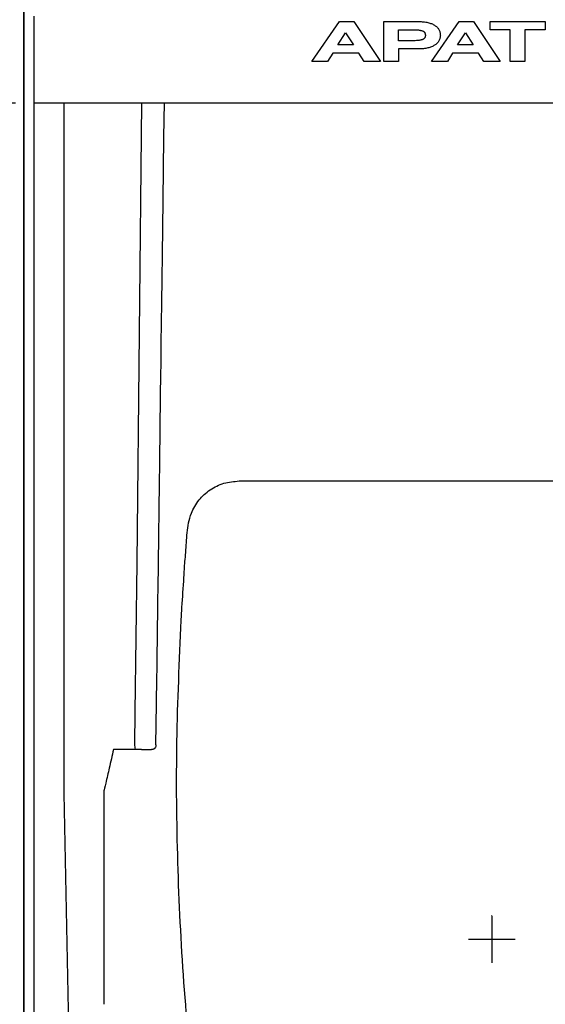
# Model space of a CAD drawing. Header units: millimetres. Extents: x -11513 to 3649, y 2330 to 12522.
# Tile 13 of 75: x -10081 to -10023, y 8147 to 8255. Entities that reach past the tile are written whole.
import ezdxf

# ---------------------------------------------------------------- set-up
doc = ezdxf.new("R2010")
doc.units = ezdxf.units.MM
doc.layers.add('Aparatura', color=7, linetype='Continuous')

# ---------------------------------------------------------------- blocks, each defined once
blk = doc.blocks.new('wspornik rozłączników')
at = {"layer": 'Aparatura', "linetype": 'Continuous'}
blk.add_lwpolyline([(0, 0), (780, 0), (780, 40), (0, 40)], close=True, dxfattribs=at)
for centre in [(239.68, 20), (264.68, 20), (289.68, 20)]:
    blk.add_ellipse(centre, major_axis=(10, 0), ratio=0.5, dxfattribs=at)
blk = doc.blocks.new('rozmieszczenie aparatury cz siłowa')
blk.add_blockref('wspornik rozłączników', (12.36, 479.47))
blk = doc.blocks.new('ARS400-6-V 400A PRO dół')
blk.add_wipeout([(0, 0), (100, 0), (100, -680), (0, -680)]).dxf.layer = 'Aparatura'
at = {"layer": 'Aparatura', "color": 5}
for p, q in [((30.83, -381.43), (33.81, -377.15)), ((30.83, -381.43), (33.81, -377.15)), ((33.81, -377.15), (35.33, -377.15)), ((33.81, -377.15), (35.33, -377.15)), ((35.33, -377.15), (38.2, -381.43)), ((35.33, -377.15), (38.2, -381.43)), ((38.54, -381.43), (38.54, -377.15)), ((38.54, -377.15), (42.28, -377.15)), ((38.54, -381.43), (38.54, -377.15)), ((38.54, -377.15), (42.28, -377.15)), ((42.28, -377.15), (42.41, -377.15)), ((42.28, -377.15), (42.41, -377.15)), ((42.41, -377.15), (42.54, -377.16)), ((42.41, -377.15), (42.54, -377.16)), ((42.54, -377.16), (42.67, -377.17)), ((42.54, -377.16), (42.67, -377.17)), ((42.67, -377.17), (42.8, -377.18)), ((42.67, -377.17), (42.8, -377.18)), ((42.8, -377.18), (42.92, -377.19)), ((42.8, -377.18), (42.92, -377.19)), ((42.92, -377.19), (43.04, -377.21)), ((42.92, -377.19), (43.04, -377.21)), ((43.04, -377.21), (43.15, -377.23)), ((43.04, -377.21), (43.15, -377.23)), ((43.15, -377.23), (43.26, -377.25)), ((43.15, -377.23), (43.26, -377.25)), ((43.26, -377.25), (43.37, -377.28)), ((43.26, -377.25), (43.37, -377.28)), ((43.37, -377.28), (43.47, -377.31)), ((43.37, -377.28), (43.47, -377.31)), ((43.47, -377.31), (43.57, -377.34)), ((43.47, -377.31), (43.57, -377.34)), ((43.57, -377.34), (43.66, -377.37)), ((43.57, -377.34), (43.66, -377.37)), ((43.65, -381.43), (46.64, -377.15)), ((43.65, -381.43), (46.64, -377.15)), ((43.66, -377.37), (43.75, -377.41)), ((43.66, -377.37), (43.75, -377.41)), ((43.75, -377.41), (43.84, -377.45)), ((43.75, -377.41), (43.84, -377.45)), ((43.84, -377.45), (43.92, -377.5)), ((43.84, -377.45), (43.92, -377.5)), ((43.92, -377.5), (43.99, -377.54)), ((43.92, -377.5), (43.99, -377.54)), ((43.99, -377.54), (44.06, -377.59)), ((43.99, -377.54), (44.06, -377.59)), ((46.64, -377.15), (48.16, -377.15)), ((46.64, -377.15), (48.16, -377.15)), ((48.16, -377.15), (51.03, -381.43)), ((48.16, -377.15), (51.03, -381.43)), ((49.95, -378.03), (49.95, -377.15)), ((49.95, -377.15), (55.83, -377.15)), ((49.95, -378.03), (49.95, -377.15)), ((49.95, -377.15), (55.83, -377.15)), ((55.83, -377.15), (55.83, -378.03)), ((55.83, -377.15), (55.83, -378.03)), ((33.63, -379.66), (34.46, -378.34)), ((33.63, -379.66), (34.46, -378.34)), ((34.46, -378.34), (35.3, -379.66)), ((34.46, -378.34), (35.3, -379.66)), ((40.12, -378.03), (41.84, -378.03)), ((40.12, -379.21), (40.12, -378.03)), ((40.12, -378.03), (41.84, -378.03)), ((40.12, -379.21), (40.12, -378.03)), ((41.84, -378.03), (42, -378.03)), ((41.84, -378.03), (42, -378.03)), ((42, -378.03), (42.14, -378.04)), ((42, -378.03), (42.14, -378.04)), ((42.14, -378.04), (42.28, -378.05)), ((42.14, -378.04), (42.28, -378.05)), ((42.28, -378.05), (42.34, -378.06)), ((42.28, -378.05), (42.34, -378.06)), ((42.34, -378.06), (42.4, -378.07)), ((42.34, -378.06), (42.4, -378.07)), ((42.4, -378.07), (42.45, -378.08)), ((42.4, -378.07), (42.45, -378.08)), ((42.45, -378.08), (42.5, -378.09)), ((42.45, -378.08), (42.5, -378.09)), ((42.5, -378.09), (42.56, -378.1)), ((42.5, -378.09), (42.56, -378.1)), ((42.56, -378.1), (42.6, -378.11)), ((42.56, -378.1), (42.6, -378.11)), ((42.6, -378.11), (42.65, -378.13)), ((42.6, -378.11), (42.65, -378.13)), ((42.65, -378.13), (42.69, -378.14)), ((42.65, -378.13), (42.69, -378.14)), ((42.69, -378.14), (42.73, -378.16)), ((42.69, -378.14), (42.73, -378.16)), ((42.73, -378.16), (42.77, -378.18)), ((42.73, -378.16), (42.77, -378.18)), ((42.77, -378.18), (42.8, -378.2)), ((42.77, -378.18), (42.8, -378.2)), ((42.8, -378.2), (42.83, -378.22)), ((42.8, -378.2), (42.83, -378.22)), ((42.83, -378.22), (42.86, -378.25)), ((42.83, -378.22), (42.86, -378.25)), ((42.86, -378.25), (42.89, -378.27)), ((42.86, -378.25), (42.89, -378.27)), ((42.89, -378.27), (42.91, -378.3)), ((42.89, -378.27), (42.91, -378.3)), ((42.91, -378.3), (42.93, -378.32)), ((42.91, -378.3), (42.93, -378.32)), ((42.93, -378.32), (42.95, -378.36)), ((42.93, -378.32), (42.95, -378.36)), ((42.95, -378.36), (42.96, -378.39)), ((42.95, -378.36), (42.96, -378.39)), ((42.96, -378.39), (42.98, -378.42)), ((42.96, -378.39), (42.98, -378.42)), ((42.98, -378.42), (42.99, -378.46)), ((42.98, -378.42), (42.99, -378.46)), ((42.99, -378.46), (43, -378.5)), ((42.99, -378.46), (43, -378.5)), ((43, -378.5), (43, -378.54)), ((43, -378.5), (43, -378.54)), ((43, -378.54), (43.01, -378.58)), ((43, -378.54), (43.01, -378.58)), ((43.01, -378.58), (43.01, -378.63)), ((43.01, -378.58), (43.01, -378.63)), ((43.01, -378.63), (43.01, -378.67)), ((43.01, -378.63), (43.01, -378.67)), ((44.06, -377.59), (44.13, -377.64)), ((44.06, -377.59), (44.13, -377.64)), ((44.13, -377.64), (44.2, -377.69)), ((44.13, -377.64), (44.2, -377.69)), ((44.2, -377.69), (44.26, -377.75)), ((44.2, -377.69), (44.26, -377.75)), ((44.26, -377.75), (44.31, -377.81)), ((44.26, -377.75), (44.31, -377.81)), ((44.31, -377.81), (44.36, -377.87)), ((44.31, -377.81), (44.36, -377.87)), ((44.36, -377.87), (44.41, -377.93)), ((44.36, -377.87), (44.41, -377.93)), ((44.41, -377.93), (44.45, -378)), ((44.41, -377.93), (44.45, -378)), ((44.45, -378), (44.48, -378.07)), ((44.45, -378), (44.48, -378.07)), ((44.48, -378.07), (44.52, -378.14)), ((44.48, -378.07), (44.52, -378.14)), ((44.52, -378.14), (44.54, -378.21)), ((44.52, -378.14), (44.54, -378.21)), ((44.54, -378.21), (44.57, -378.29)), ((44.54, -378.21), (44.57, -378.29)), ((44.57, -378.29), (44.58, -378.36)), ((44.57, -378.29), (44.58, -378.36)), ((44.58, -378.36), (44.6, -378.44)), ((44.58, -378.36), (44.6, -378.44)), ((44.6, -378.44), (44.6, -378.52)), ((44.6, -378.44), (44.6, -378.52)), ((44.6, -378.52), (44.61, -378.61)), ((44.6, -378.52), (44.61, -378.61)), ((44.61, -378.61), (44.6, -378.69)), ((44.61, -378.61), (44.6, -378.69)), ((46.46, -379.66), (47.29, -378.34)), ((46.46, -379.66), (47.29, -378.34)), ((47.29, -378.34), (48.13, -379.66)), ((47.29, -378.34), (48.13, -379.66)), ((52.1, -378.03), (49.95, -378.03)), ((52.1, -378.03), (49.95, -378.03)), ((52.1, -381.43), (52.1, -378.03)), ((52.1, -381.43), (52.1, -378.03)), ((55.83, -378.03), (53.67, -378.03)), ((53.67, -378.03), (53.67, -381.43)), ((55.83, -378.03), (53.67, -378.03)), ((53.67, -378.03), (53.67, -381.43)), ((35.3, -379.66), (33.63, -379.66)), ((35.3, -379.66), (33.63, -379.66)), ((41.57, -379.21), (40.12, -379.21)), ((41.57, -379.21), (40.12, -379.21)), ((41.74, -379.21), (41.57, -379.21)), ((41.74, -379.21), (41.57, -379.21)), ((41.91, -379.2), (41.74, -379.21)), ((41.91, -379.2), (41.74, -379.21)), ((42.06, -379.19), (41.91, -379.2)), ((42.06, -379.19), (41.91, -379.2)), ((42.21, -379.18), (42.06, -379.19)), ((42.21, -379.18), (42.06, -379.19)), ((42.27, -379.18), (42.21, -379.18)), ((42.27, -379.18), (42.21, -379.18)), ((42.33, -379.17), (42.27, -379.18)), ((42.33, -379.17), (42.27, -379.18)), ((42.4, -379.16), (42.33, -379.17)), ((42.4, -379.16), (42.33, -379.17)), ((42.45, -379.15), (42.4, -379.16)), ((42.45, -379.15), (42.4, -379.16)), ((42.51, -379.14), (42.45, -379.15)), ((42.51, -379.14), (42.45, -379.15)), ((42.56, -379.12), (42.51, -379.14)), ((42.56, -379.12), (42.51, -379.14)), ((42.61, -379.11), (42.56, -379.12)), ((42.61, -379.11), (42.56, -379.12)), ((42.66, -379.09), (42.61, -379.11)), ((42.66, -379.09), (42.61, -379.11)), ((42.7, -379.08), (42.66, -379.09)), ((42.7, -379.08), (42.66, -379.09)), ((42.74, -379.06), (42.7, -379.08)), ((42.74, -379.06), (42.7, -379.08)), ((42.78, -379.04), (42.74, -379.06)), ((42.78, -379.04), (42.74, -379.06)), ((42.81, -379.02), (42.78, -379.04)), ((42.81, -379.02), (42.78, -379.04)), ((42.84, -378.99), (42.81, -379.02)), ((42.84, -378.99), (42.81, -379.02)), ((42.9, -378.94), (42.84, -378.99)), ((42.9, -378.94), (42.84, -378.99)), ((42.94, -378.89), (42.9, -378.94)), ((42.94, -378.89), (42.9, -378.94)), ((42.96, -378.86), (42.94, -378.89)), ((42.96, -378.86), (42.94, -378.89)), ((42.97, -378.82), (42.96, -378.86)), ((42.97, -378.82), (42.96, -378.86)), ((42.99, -378.79), (42.97, -378.82)), ((42.99, -378.79), (42.97, -378.82)), ((43, -378.75), (42.99, -378.79)), ((43, -378.75), (42.99, -378.79)), ((43.01, -378.67), (43, -378.71)), ((43.01, -378.67), (43, -378.71)), ((43, -378.71), (43, -378.75)), ((43, -378.71), (43, -378.75)), ((44.06, -379.64), (43.99, -379.69)), ((44.06, -379.64), (43.99, -379.69)), ((44.13, -379.59), (44.06, -379.64)), ((44.13, -379.59), (44.06, -379.64)), ((44.2, -379.53), (44.13, -379.59)), ((44.2, -379.53), (44.13, -379.59)), ((44.26, -379.48), (44.2, -379.53)), ((44.26, -379.48), (44.2, -379.53)), ((44.31, -379.42), (44.26, -379.48)), ((44.31, -379.42), (44.26, -379.48)), ((44.36, -379.35), (44.31, -379.42)), ((44.36, -379.35), (44.31, -379.42)), ((44.41, -379.29), (44.36, -379.35)), ((44.41, -379.29), (44.36, -379.35)), ((44.45, -379.22), (44.41, -379.29)), ((44.45, -379.22), (44.41, -379.29)), ((44.48, -379.15), (44.45, -379.22)), ((44.48, -379.15), (44.45, -379.22)), ((44.52, -379.08), (44.48, -379.15)), ((44.52, -379.08), (44.48, -379.15)), ((44.54, -379.01), (44.52, -379.08)), ((44.54, -379.01), (44.52, -379.08)), ((44.57, -378.93), (44.54, -379.01)), ((44.57, -378.93), (44.54, -379.01)), ((44.58, -378.86), (44.57, -378.93)), ((44.58, -378.86), (44.57, -378.93)), ((44.6, -378.78), (44.58, -378.86)), ((44.6, -378.78), (44.58, -378.86)), ((44.6, -378.69), (44.6, -378.78)), ((44.6, -378.69), (44.6, -378.78)), ((48.13, -379.66), (46.46, -379.66)), ((48.13, -379.66), (46.46, -379.66)), ((33.09, -380.52), (32.53, -381.43)), ((33.09, -380.52), (32.53, -381.43)), ((35.87, -380.52), (33.09, -380.52)), ((35.87, -380.52), (33.09, -380.52)), ((36.45, -381.43), (35.87, -380.52)), ((36.45, -381.43), (35.87, -380.52)), ((42.41, -380.08), (40.12, -380.08)), ((40.12, -380.08), (40.12, -381.43)), ((42.41, -380.08), (40.12, -380.08)), ((40.12, -380.08), (40.12, -381.43)), ((42.54, -380.08), (42.41, -380.08)), ((42.54, -380.08), (42.41, -380.08)), ((42.67, -380.07), (42.54, -380.08)), ((42.67, -380.07), (42.54, -380.08)), ((42.8, -380.06), (42.67, -380.07)), ((42.8, -380.06), (42.67, -380.07)), ((42.92, -380.05), (42.8, -380.06)), ((42.92, -380.05), (42.8, -380.06)), ((43.04, -380.03), (42.92, -380.05)), ((43.04, -380.03), (42.92, -380.05)), ((43.15, -380.01), (43.04, -380.03)), ((43.15, -380.01), (43.04, -380.03)), ((43.26, -379.98), (43.15, -380.01)), ((43.26, -379.98), (43.15, -380.01)), ((43.37, -379.96), (43.26, -379.98)), ((43.37, -379.96), (43.26, -379.98)), ((43.47, -379.93), (43.37, -379.96)), ((43.47, -379.93), (43.37, -379.96)), ((43.57, -379.89), (43.47, -379.93)), ((43.57, -379.89), (43.47, -379.93)), ((43.66, -379.86), (43.57, -379.89)), ((43.66, -379.86), (43.57, -379.89)), ((43.75, -379.82), (43.66, -379.86)), ((43.75, -379.82), (43.66, -379.86)), ((43.84, -379.78), (43.75, -379.82)), ((43.84, -379.78), (43.75, -379.82)), ((43.92, -379.73), (43.84, -379.78)), ((43.92, -379.73), (43.84, -379.78)), ((43.99, -379.69), (43.92, -379.73)), ((43.99, -379.69), (43.92, -379.73)), ((45.92, -380.52), (45.36, -381.43)), ((45.92, -380.52), (45.36, -381.43)), ((48.7, -380.52), (45.92, -380.52)), ((48.7, -380.52), (45.92, -380.52)), ((49.27, -381.43), (48.7, -380.52)), ((49.27, -381.43), (48.7, -380.52)), ((32.53, -381.43), (30.83, -381.43)), ((32.53, -381.43), (30.83, -381.43)), ((38.2, -381.43), (36.45, -381.43)), ((38.2, -381.43), (36.45, -381.43)), ((40.12, -381.43), (38.54, -381.43)), ((40.12, -381.43), (38.54, -381.43)), ((45.36, -381.43), (43.65, -381.43)), ((45.36, -381.43), (43.65, -381.43)), ((51.03, -381.43), (49.27, -381.43)), ((51.03, -381.43), (49.27, -381.43)), ((53.67, -381.43), (52.1, -381.43)), ((53.67, -381.43), (52.1, -381.43))]:
    blk.add_line(p, q, dxfattribs=at)
at = {"layer": 'Aparatura'}
for p, q in [((1.11, -385.85), (99.11, -385.85)), ((4.3, -385.85), (4.28, -459.83)), ((1.11, -520.01), (1.11, -386.63)), ((14.16, -454.63), (14.22, -450.22)), ((12.61, -455.13), (13.66, -455.14)), ((13.66, -455.14), (13.68, -455.14)), ((4.28, -459.83), (5.57, -521.91)), ((8.61, -481.04), (8.61, -459.47))]:
    blk.add_line(p, q, dxfattribs=at)
at = {"layer": 'Aparatura', "color": 30}
for p, q in [((50.11, -472.93), (50.11, -472.9)), ((50.11, -472.96), (50.11, -477.96)), ((52.61, -475.46), (47.61, -475.46))]:
    blk.add_line(p, q, dxfattribs=at)
at = {"layer": 'Aparatura'}
blk.add_lwpolyline([(0, -680), (100, -680), (100, -10), (0, -10)], close=True, dxfattribs=at)
at = {"layer": 'Aparatura', "flags": 128}
blk.add_lwpolyline([(11.88, -454.57), (11.92, -451.13), (12.14, -435.13), (12.64, -385.85)], dxfattribs=at)
at = {"layer": 'Aparatura'}
blk.add_arc((12.9, -454.69), 1.03, 173.3985, 201.7478, dxfattribs=at)
for points, knots in [([(1.11, -386.63), (1.11, -386.58), (1.11, -384.85), (1.11, -381.48), (1.11, -378.18), (1.11, -376.56)], [0, 0, 0, 0, 0.012523, 0.514965, 1, 1, 1, 1]), ([(14.22, -450.24), (14.29, -445.21), (14.39, -437.99), (14.5, -429.68), (14.54, -426.39), (15.06, -385.85)], [0, 0, 0, 0, 0.604979, 0.8686, 1, 1, 1, 1]), ([(17.26, -434.99), (17.29, -434.67), (17.39, -433.65), (17.44, -431.92), (17.77, -429.98), (18.69, -428.38), (19.9, -427.26), (21.41, -426.5), (22.51, -426.41), (23.07, -426.36)], [0, 0, 0, 0, 0.091775, 0.284915, 0.475877, 0.614361, 0.743636, 0.87171, 1, 1, 1, 1]), ([(23.07, -426.36), (24.33, -426.36), (26.87, -426.36), (29.41, -426.36), (44.6, -426.36)], [0, 0, 0, 0, 0.500045, 1, 1, 1, 1]), ([(44.6, -426.36), (70.81, -426.36), (73.35, -426.36), (75.88, -426.36), (77.15, -426.36)], [0, 0, 0, 0, 0.50008, 1, 1, 1, 1]), ([(16.9, -440.68), (16.91, -440.42), (17, -439.11), (17.12, -437.22), (17.22, -435.56), (17.26, -434.99)], [0, 0, 0, 0, 0.141832, 0.709308, 1, 1, 1, 1]), ([(16.87, -441.29), (16.87, -441.18), (16.88, -440.96), (16.89, -440.77), (16.9, -440.68)], [0, 0, 0, 0, 0.506163, 1, 1, 1, 1]), ([(22.17, -517.15), (21.42, -513.13), (19.91, -505.07), (18.26, -492.7), (17.06, -480.07), (16.42, -467.19), (16.29, -454.25), (16.67, -445.61), (16.87, -441.29)], [0, 0, 0, 0, 0.16113, 0.322537, 0.491106, 0.659992, 0.829834, 1, 1, 1, 1]), ([(9.61, -455.13), (9.46, -455.79), (9.18, -456.99), (8.81, -458.6), (8.59, -459.54), (8.61, -459.47)], [0, 0, 0, 0, 0.411993, 0.746215, 1, 1, 1, 1]), ([(12.61, -455.13), (12.23, -455.13), (11.23, -455.13), (10.23, -455.13), (9.61, -455.13)], [0, 0, 0, 0, 0.3809799, 1, 1, 1, 1]), ([(14.16, -454.63), (14.16, -454.63), (14.17, -454.69), (14.15, -454.81), (14.07, -454.96), (13.94, -455.07), (13.81, -455.13), (13.72, -455.13), (13.68, -455.14)], [0, 0, 0, 0, 0.0046894, 0.2432763, 0.5228477, 0.7218656, 0.8605765, 1, 1, 1, 1]), ([(8.61, -482.39), (8.61, -482.27), (8.61, -481.82), (8.61, -481.37), (8.61, -481.04)], [0, 0, 0, 0, 0.261777, 1, 1, 1, 1])]:
    blk.add_open_spline(points, degree=3, knots=knots, dxfattribs=at)

msp = doc.modelspace()

# ---------------------------------------------------------------- block references
at = {"xscale": 1.02, "yscale": 1.02, "zscale": 1.02}
msp.add_blockref('rozmieszczenie aparatury cz siłowa', (-10340.19, 7714.97), dxfattribs=at)

# ---------------------------------------------------------------- next in the draw order: block references
msp.add_blockref('ARS400-6-V 400A PRO dół', (-10182.16, 8639.31), dxfattribs=at)

# ---------------------------------------------------------------- next in the draw order: block references
msp.add_blockref('ARS400-6-V 400A PRO dół', (-10080.16, 8639.31), dxfattribs=at)

doc.saveas('drawing.dxf')
